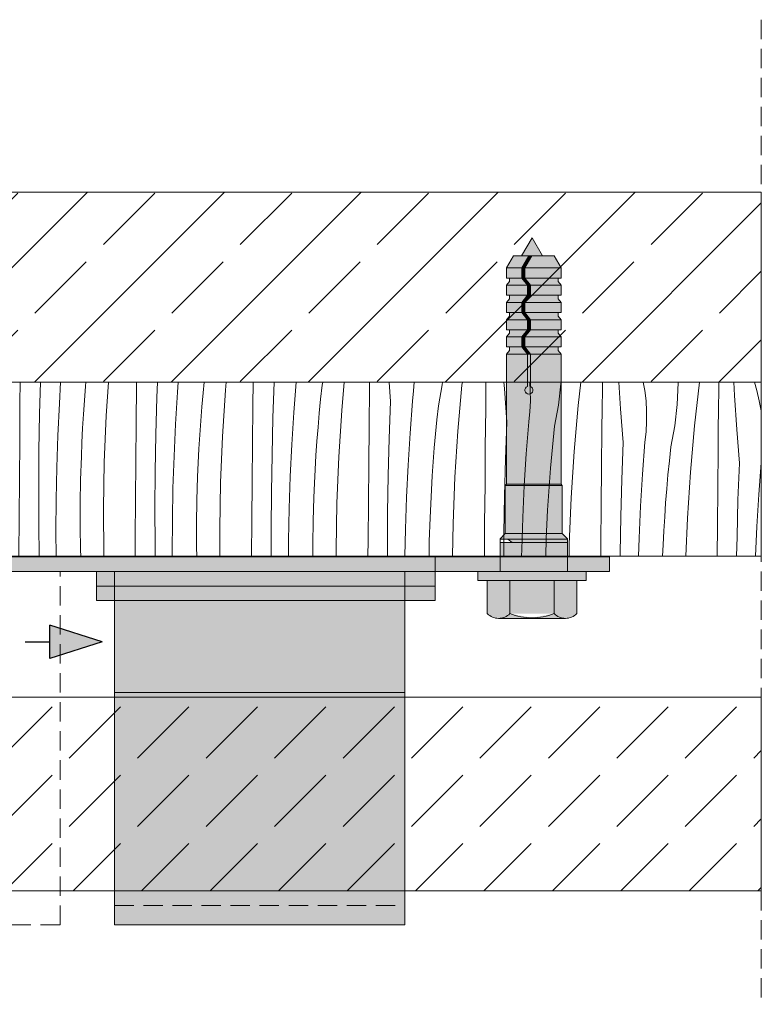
# Model space of a CAD drawing. Header units: millimetres. Extents: x -7814 to 55813, y 465 to 25965.
# Tile 78 of 112: x 48204 to 48970, y 14403 to 15420. Entities that reach past the tile are written whole.
import ezdxf

# ---------------------------------------------------------------- set-up
doc = ezdxf.new("R2010")
doc.units = ezdxf.units.MM
doc.linetypes.add('Hidden Line', pattern=[30, 20, -10])
for name, color, linetype, lineweight in [('2D - Ogolne2', 251, 'Continuous', 15), ('2D - Ogolne5', 161, 'Continuous', 25), ('2D Drafting - General102', 254, 'Continuous', 13), ('2D Drafting - General121', 255, 'Continuous', 0), ('2D Drafting - General141', 254, 'Continuous', 0), ('2D Drafting - General2', 251, 'Continuous', 15), ('2D Drafting - General5', 161, 'Continuous', 25), ('2D Drafting - General81', 251, 'Continuous', 20)]:
    doc.layers.add(name, color=color, linetype=linetype, lineweight=lineweight)

# ---------------------------------------------------------------- blocks, each defined once
blk = doc.blocks.new('*X2')
at = {"layer": '2D Drafting - General81', "linetype": 'Continuous'}
for p, q in [((-50715.2, 67247), (-50714.9, 67280.7)), ((-50695, 67277.3), (-50694.9, 67280.7)), ((-50694.8, 67239.2), (-50695, 67277.3)), ((-50676.9, 67265.2), (-50676.6, 67280.7)), ((-50652, 67261.5), (-50651.7, 67280.7)), ((-50628, 67256.1), (-50627.6, 67280.7)), ((-50594.8, 67265.2), (-50594.7, 67280.7)), ((-50574.9, 67256.1), (-50574.7, 67280.7)), ((-50556.9, 67244), (-50556.2, 67277.1)), ((-50556.2, 67277.1), (-50556.1, 67280.7)), ((-50531.5, 67264.5), (-50531.1, 67280.7)), ((-50507.9, 67234.9), (-50507.1, 67280.7)), ((-50474.8, 67244), (-50474.5, 67280.7)), ((-50454.8, 67235), (-50454.6, 67273.1)), ((-50454.6, 67273.1), (-50454.5, 67280.7)), ((-50436.1, 67255.9), (-50435.3, 67280.7)), ((-50410.7, 67267.4), (-50410.2, 67280.7)), ((-50387, 67261.5), (-50386.2, 67280.7)), ((-50354.4, 67262.2), (-50354.2, 67280.7)), ((-50334.5, 67252), (-50334, 67280.7)), ((-50314.9, 67267.8), (-50314.3, 67280.7)), ((-50290.1, 67260.7), (-50289.3, 67275.2)), ((-50289.3, 67275.2), (-50289, 67280.7)), ((-50267, 67240.4), (-50265.3, 67280.7)), ((-50234.3, 67241), (-50234, 67280.4)), ((-50234, 67280.4), (-50234, 67280.7)), ((-50213.8, 67268.9), (-50213.5, 67280.7)), ((-50194.9, 67246.6), (-50193.3, 67279.6)), ((-50193.3, 67279.6), (-50193.2, 67280.7)), ((-50168.4, 67268.5), (-50167.5, 67280.7)), ((-50144.9, 67267), (-50144, 67280.7)), ((-50113.9, 67259.2), (-50113.7, 67280.7)), ((-50093.7, 67247.8), (-50092.8, 67280.7)), ((-50073.2, 67258.4), (-50071.9, 67280.7)), ((-50047.3, 67261.8), (-50046.2, 67276.3)), ((-50046.2, 67276.3), (-50045.8, 67280.7)), ((-50024.9, 67245.8), (-50022.6, 67280.7)), ((-49993.8, 67238), (-49993.5, 67277.4)), ((-49993.5, 67277.4), (-49993.5, 67280.7)), ((-49972.6, 67264.7), (-49972, 67280.7)), ((-49951.2, 67270.2), (-49950.4, 67280.7)), ((-49924.8, 67269.6), (-49923.8, 67280.7)), ((-49904.8, 67224.6), (-49901.7, 67272.4)), ((-49901.7, 67272.4), (-49901, 67280.7)), ((-49873.4, 67256.2), (-49873.2, 67280.7)), ((-49852.6, 67243.6), (-49851.2, 67280.7)), ((-49831.1, 67249.1), (-49828.7, 67280.7)), ((-49803.4, 67262.9), (-49801.8, 67277.3)), ((-49801.8, 67277.3), (-49801.2, 67280.7)), ((-49781.6, 67251.2), (-49779, 67280.7)), ((-49753.4, 67235), (-49753, 67274.4)), ((-49753, 67274.4), (-49753, 67280.7)), ((-49731.1, 67260.5), (-49732.6, 67280.7)), ((-49708.6, 67260.8), (-49707.4, 67271.5)), ((-49707.4, 67271.5), (-49706.9, 67280.7)), ((-49681.8, 67256.1), (-49677.8, 67277.9)), ((-49677.8, 67277.9), (-49677.5, 67280.7)), ((-49661.6, 67230), (-49657.4, 67277.6)), ((-49657.4, 67277.6), (-49657, 67280.7)), ((-49632.9, 67253.2), (-49632.7, 67274.1)), ((-49632.7, 67274.1), (-49632.7, 67280.7)), ((-49613.6, 67274.2), (-49614, 67280.7)), ((-49611, 67239.3), (-49613.6, 67274.2)), ((-49586.8, 67271.8), (-49587.3, 67280.7)), ((-49586.7, 67261), (-49586.8, 67271.8)), ((-49557.7, 67256.8), (-49555.2, 67278.8)), ((-49555.2, 67278.8), (-49555.1, 67280.7)), ((-49537.3, 67256.5), (-49534.6, 67280.7)), ((-49512.7, 67252.9), (-49512.4, 67273.8)), ((-49512.4, 67273.8), (-49512.3, 67280.7)), ((-49493.5, 67253), (-49495.4, 67280.7)), ((-49468.6, 67272), (-49470.1, 67280.7)), ((-49467.3, 67261.3), (-49468.6, 67272)), ((-49435.1, 67257.6), (-49434, 67279.8)), ((-49434, 67279.8), (-49434.1, 67280.7)), ((-49417.2, 67235.3), (-49412.1, 67280.7)), ((-49392.4, 67252.6), (-49392.1, 67273.5)), ((-49392.1, 67273.5), (-49392, 67280.7)), ((-49375.8, 67266.7), (-49376.6, 67280.7)), ((-49352.8, 67271.8), (-49355.4, 67280.7)), ((-49350.4, 67261.3), (-49352.8, 67271.8)), ((-50677.1, 67232.2), (-50676.9, 67265.2)), ((-50652, 67237.3), (-50652, 67261.5)), ((-50595.1, 67225.8), (-50594.8, 67265.2)), ((-50531.9, 67240.3), (-50531.5, 67264.5)), ((-50411.5, 67243.3), (-50410.7, 67267.4)), ((-50387.9, 67213.7), (-50387, 67261.5)), ((-50354.7, 67222.8), (-50354.4, 67262.2)), ((-50316.1, 67234.7), (-50314.9, 67267.8)), ((-50214.4, 67230.8), (-50213.8, 67268.9)), ((-50169.3, 67254.1), (-50168.4, 67268.5)), ((-50146.9, 67219.2), (-50144.9, 67267)), ((-50048.3, 67247.4), (-50047.3, 67261.8)), ((-49973.7, 67226.6), (-49972.6, 67264.7)), ((-49953.2, 67237.2), (-49951.2, 67270.2)), ((-49926.1, 67255.1), (-49924.8, 67269.6)), ((-49804.8, 67248.4), (-49803.4, 67262.9)), ((-49466.7, 67250.6), (-49467.3, 67261.3)), ((-49373.5, 67231.8), (-49375.8, 67266.7)), ((-49348.5, 67250.8), (-49350.4, 67261.3)), ((-50627.7, 67208.3), (-50628, 67256.1)), ((-50574.7, 67218), (-50574.9, 67256.1)), ((-50436.8, 67222.9), (-50436.1, 67255.9)), ((-50334.7, 67213.8), (-50334.5, 67252)), ((-50290.7, 67246.2), (-50290.1, 67260.7)), ((-50170, 67239.6), (-50169.3, 67254.1)), ((-50114.2, 67219.8), (-50113.9, 67259.2)), ((-50074.8, 67225.4), (-50073.2, 67258.4)), ((-49927.2, 67240.7), (-49926.1, 67255.1)), ((-49873.8, 67216.8), (-49873.4, 67256.2)), ((-49784.7, 67203.5), (-49781.6, 67251.2)), ((-49732.5, 67222.4), (-49731.1, 67260.5)), ((-49711, 67227.9), (-49708.6, 67260.8)), ((-49683.3, 67241.7), (-49681.8, 67256.1)), ((-49633.3, 67213.8), (-49632.9, 67253.2)), ((-49587.3, 67250.3), (-49586.7, 67261)), ((-49561.7, 67235), (-49557.7, 67256.8)), ((-49541.5, 67208.8), (-49537.3, 67256.5)), ((-49512.9, 67232), (-49512.7, 67252.9)), ((-49490.9, 67218.2), (-49493.5, 67253)), ((-49437.7, 67235.6), (-49435.1, 67257.6)), ((-49392.6, 67231.7), (-49392.4, 67252.6)), ((-50715.5, 67207.7), (-50715.2, 67247)), ((-50557.1, 67211), (-50556.9, 67244)), ((-50475, 67204.7), (-50474.8, 67244)), ((-50411.8, 67219.1), (-50411.5, 67243.3)), ((-50291.4, 67222.1), (-50290.7, 67246.2)), ((-50234.6, 67201.7), (-50234.3, 67241)), ((-50196, 67213.6), (-50194.9, 67246.6)), ((-50094.4, 67209.6), (-50093.7, 67247.8)), ((-50049.2, 67232.9), (-50048.3, 67247.4)), ((-50026.8, 67198), (-50024.9, 67245.8)), ((-49853.6, 67205.4), (-49852.6, 67243.6)), ((-49833.1, 67216.1), (-49831.1, 67249.1)), ((-49806, 67234), (-49804.8, 67248.4)), ((-49684.7, 67227.3), (-49683.3, 67241.7)), ((-49588.5, 67239.7), (-49587.3, 67250.3)), ((-49466.7, 67239.9), (-49466.7, 67250.6)), ((-49348.2, 67248.2), (-49348.5, 67250.8)), ((-50694.2, 67201), (-50694.8, 67239.2)), ((-50676.9, 67199.1), (-50677.1, 67232.2)), ((-50651.6, 67213.2), (-50652, 67237.3)), ((-50531.9, 67216.2), (-50531.9, 67240.3)), ((-50507.6, 67187.1), (-50507.9, 67234.9)), ((-50454.6, 67196.8), (-50454.8, 67235)), ((-50316.7, 67201.7), (-50316.1, 67234.7)), ((-50267.8, 67192.6), (-50267, 67240.4)), ((-50214.7, 67192.6), (-50214.4, 67230.8)), ((-50170.6, 67225.1), (-50170, 67239.6)), ((-50049.9, 67218.4), (-50049.2, 67232.9)), ((-49994.2, 67198.7), (-49993.8, 67238)), ((-49954.7, 67204.2), (-49953.2, 67237.2)), ((-49928.2, 67226.2), (-49927.2, 67240.7)), ((-49807.2, 67219.5), (-49806, 67234)), ((-49753.7, 67195.7), (-49753.4, 67235)), ((-49612.4, 67201.2), (-49611, 67239.3)), ((-49591, 67206.7), (-49588.5, 67239.7)), ((-49563.2, 67220.5), (-49561.7, 67235)), ((-49513.2, 67192.7), (-49512.9, 67232)), ((-49467.2, 67229.2), (-49466.7, 67239.9)), ((-49441.6, 67213.8), (-49437.7, 67235.6)), ((-49421.4, 67187.7), (-49417.2, 67235.3)), ((-49392.8, 67210.8), (-49392.6, 67231.7)), ((-49370.9, 67197), (-49373.5, 67231.8)), ((-50595.4, 67186.5), (-50595.1, 67225.8)), ((-50437, 67189.8), (-50436.8, 67222.9)), ((-50355, 67183.5), (-50354.7, 67222.8)), ((-50291.8, 67198), (-50291.4, 67222.1)), ((-50171.3, 67200.9), (-50170.6, 67225.1)), ((-50075.9, 67192.4), (-50074.8, 67225.4)), ((-49974.3, 67188.4), (-49973.7, 67226.6)), ((-49929.1, 67211.7), (-49928.2, 67226.2)), ((-49906.8, 67176.9), (-49904.8, 67224.6)), ((-49733.5, 67184.2), (-49732.5, 67222.4)), ((-49713, 67194.9), (-49711, 67227.9)), ((-49686, 67212.8), (-49684.7, 67227.3)), ((-49664.7, 67182.3), (-49661.6, 67230)), ((-49564.6, 67206.1), (-49563.2, 67220.5)), ((-49468.4, 67218.5), (-49467.2, 67229.2)), ((-50650.9, 67189), (-50651.6, 67213.2)), ((-50574.1, 67179.8), (-50574.7, 67218)), ((-50556.8, 67177.9), (-50557.1, 67211)), ((-50531.6, 67192), (-50531.9, 67216.2)), ((-50411.8, 67195), (-50411.8, 67219.1)), ((-50387.6, 67165.9), (-50387.9, 67213.7)), ((-50334.6, 67175.6), (-50334.7, 67213.8)), ((-50196.7, 67180.5), (-50196, 67213.6)), ((-50147.7, 67171.4), (-50146.9, 67219.2)), ((-50114.5, 67180.5), (-50114.2, 67219.8)), ((-50050.5, 67203.9), (-50049.9, 67218.4)), ((-49929.9, 67197.2), (-49929.1, 67211.7)), ((-49874.1, 67177.5), (-49873.8, 67216.8)), ((-49834.7, 67183.1), (-49833.1, 67216.1)), ((-49808.2, 67205), (-49807.2, 67219.5)), ((-49687.1, 67198.3), (-49686, 67212.8)), ((-49633.6, 67174.5), (-49633.3, 67213.8)), ((-49492.4, 67180), (-49490.9, 67218.2)), ((-49470.9, 67185.5), (-49468.4, 67218.5)), ((-49443.2, 67199.4), (-49441.6, 67213.8)), ((-49393.2, 67171.5), (-49392.8, 67210.8)), ((-50715.7, 67168.3), (-50715.5, 67207.7)), ((-50693.2, 67162.9), (-50694.2, 67201)), ((-50626.3, 67160.5), (-50627.7, 67208.3)), ((-50475.3, 67165.3), (-50475, 67204.7)), ((-50316.9, 67168.6), (-50316.7, 67201.7)), ((-50234.9, 67162.3), (-50234.6, 67201.7)), ((-50171.7, 67176.8), (-50171.3, 67200.9)), ((-50094.6, 67171.5), (-50094.4, 67209.6)), ((-50051.3, 67179.8), (-50050.5, 67203.9)), ((-49955.9, 67171.2), (-49954.7, 67204.2)), ((-49854.2, 67167.3), (-49853.6, 67205.4)), ((-49809.1, 67190.5), (-49808.2, 67205)), ((-49786.7, 67155.7), (-49784.7, 67203.5)), ((-49613.5, 67163.1), (-49612.4, 67201.2)), ((-49593, 67173.7), (-49591, 67206.7)), ((-49565.9, 67191.6), (-49564.6, 67206.1)), ((-49544.6, 67161.1), (-49541.5, 67208.8)), ((-50676.2, 67166.1), (-50676.9, 67199.1)), ((-50530.8, 67167.9), (-50531.6, 67192)), ((-50454.1, 67158.7), (-50454.6, 67196.8)), ((-50411.5, 67170.8), (-50411.8, 67195)), ((-50291.8, 67173.8), (-50291.8, 67198)), ((-50267.5, 67144.7), (-50267.8, 67192.6)), ((-50214.5, 67154.5), (-50214.7, 67192.6)), ((-50076.6, 67159.3), (-50075.9, 67192.4)), ((-50027.7, 67150.2), (-50026.8, 67198)), ((-49994.5, 67159.3), (-49994.2, 67198.7)), ((-49930.5, 67182.7), (-49929.9, 67197.2)), ((-49809.8, 67176.1), (-49809.1, 67190.5)), ((-49754, 67156.3), (-49753.7, 67195.7)), ((-49714.6, 67161.9), (-49713, 67194.9)), ((-49688.1, 67183.9), (-49687.1, 67198.3)), ((-49567, 67177.2), (-49565.9, 67191.6)), ((-49513.6, 67153.3), (-49513.2, 67192.7)), ((-49444.6, 67184.9), (-49443.2, 67199.4)), ((-49372.3, 67158.9), (-49370.9, 67197)), ((-49350.8, 67164.4), (-49348.4, 67197.3)), ((-49348.4, 67197.3), (-49348.2, 67198.6)), ((-50649.8, 67164.9), (-50650.9, 67189)), ((-50595.7, 67147.2), (-50595.4, 67186.5)), ((-50573.2, 67141.7), (-50574.1, 67179.8)), ((-50506.2, 67139.3), (-50507.6, 67187.1)), ((-50436.8, 67156.8), (-50437, 67189.8)), ((-50355.3, 67144.2), (-50355, 67183.5)), ((-50196.9, 67147.5), (-50196.7, 67180.5)), ((-50114.8, 67141.2), (-50114.5, 67180.5)), ((-50051.6, 67155.6), (-50051.3, 67179.8)), ((-49974.5, 67150.3), (-49974.3, 67188.4)), ((-49931.2, 67158.6), (-49930.5, 67182.7)), ((-49835.8, 67150), (-49834.7, 67183.1)), ((-49734.2, 67146.1), (-49733.5, 67184.2)), ((-49689, 67169.4), (-49688.1, 67183.9)), ((-49666.6, 67134.5), (-49664.7, 67182.3)), ((-49493.4, 67141.9), (-49492.4, 67180)), ((-49472.9, 67152.6), (-49470.9, 67185.5)), ((-49445.8, 67170.5), (-49444.6, 67184.9)), ((-49424.5, 67140), (-49421.4, 67187.7)), ((-50556.2, 67144.9), (-50556.8, 67177.9)), ((-50410.8, 67146.7), (-50411.5, 67170.8)), ((-50334, 67137.5), (-50334.6, 67175.6)), ((-50291.4, 67149.7), (-50291.8, 67173.8)), ((-50171.7, 67152.6), (-50171.7, 67176.8)), ((-50147.4, 67123.6), (-50147.7, 67171.4)), ((-50094.4, 67133.3), (-50094.6, 67171.5)), ((-49956.5, 67138.2), (-49955.9, 67171.2)), ((-49907.6, 67129), (-49906.8, 67176.9)), ((-49874.4, 67138.2), (-49874.1, 67177.5)), ((-49810.4, 67161.6), (-49809.8, 67176.1)), ((-49634, 67135.2), (-49633.6, 67174.5)), ((-49594.5, 67140.7), (-49593, 67173.7)), ((-49568, 67162.7), (-49567, 67177.2)), ((-49447, 67156), (-49445.8, 67170.5)), ((-49393.5, 67132.2), (-49393.2, 67171.5)), ((-50716, 67129), (-50715.7, 67168.3)), ((-50691.8, 67124.7), (-50693.2, 67162.9)), ((-50676.1, 67160.5), (-50676.2, 67166.1)), ((-50675.9, 67155), (-50676.1, 67160.5)), ((-50648.4, 67140.8), (-50649.8, 67164.9)), ((-50623.7, 67112.7), (-50626.3, 67160.5)), ((-50529.7, 67143.8), (-50530.8, 67167.9)), ((-50475.6, 67126), (-50475.3, 67165.3)), ((-50386.1, 67118.1), (-50387.6, 67165.9)), ((-50316.7, 67135.6), (-50316.9, 67168.6)), ((-50235.2, 67123), (-50234.9, 67162.3)), ((-49854.5, 67129.1), (-49854.2, 67167.3)), ((-49811.1, 67137.4), (-49810.4, 67161.6)), ((-49715.7, 67128.9), (-49714.6, 67161.9)), ((-49689.7, 67154.9), (-49689, 67169.4)), ((-49614.1, 67124.9), (-49613.5, 67163.1)), ((-49568.9, 67148.2), (-49568, 67162.7)), ((-49546.6, 67113.3), (-49544.6, 67161.1)), ((-49352.8, 67131.4), (-49350.8, 67164.4)), ((-50675.7, 67149.4), (-50675.9, 67155)), ((-50675.5, 67143.9), (-50675.7, 67149.4)), ((-50453.1, 67120.5), (-50454.1, 67158.7)), ((-50436.1, 67123.7), (-50436.8, 67156.8)), ((-50290.7, 67125.5), (-50291.4, 67149.7)), ((-50213.9, 67116.3), (-50214.5, 67154.5)), ((-50171.4, 67128.5), (-50171.7, 67152.6)), ((-50076.8, 67126.3), (-50076.6, 67159.3)), ((-50051.6, 67131.5), (-50051.6, 67155.6)), ((-50027.4, 67102.4), (-50027.7, 67150.2)), ((-49994.8, 67120), (-49994.5, 67159.3)), ((-49974.4, 67112.1), (-49974.5, 67150.3)), ((-49931.6, 67134.4), (-49931.2, 67158.6)), ((-49836.4, 67117), (-49835.8, 67150)), ((-49787.5, 67107.9), (-49786.7, 67155.7)), ((-49754.3, 67117), (-49754, 67156.3)), ((-49690.3, 67140.4), (-49689.7, 67154.9)), ((-49513.9, 67114), (-49513.6, 67153.3)), ((-49474.5, 67119.6), (-49472.9, 67152.6)), ((-49448, 67141.5), (-49447, 67156)), ((-49373.3, 67120.7), (-49372.3, 67158.9)), ((-50675.3, 67138.3), (-50675.5, 67143.9)), ((-50646.6, 67116.7), (-50648.4, 67140.8)), ((-50595.9, 67107.8), (-50595.7, 67147.2)), ((-50571.8, 67103.6), (-50573.2, 67141.7)), ((-50556, 67139.3), (-50556.2, 67144.9)), ((-50555.8, 67133.8), (-50556, 67139.3)), ((-50528.3, 67119.6), (-50529.7, 67143.8)), ((-50504.1, 67100.7), (-50506.2, 67139.3)), ((-50409.7, 67122.6), (-50410.8, 67146.7)), ((-50355.5, 67104.8), (-50355.3, 67144.2)), ((-50266.2, 67100.7), (-50267.5, 67144.7)), ((-50196.6, 67114.4), (-50196.9, 67147.5)), ((-50115.1, 67101.8), (-50114.8, 67141.2)), ((-49734.4, 67107.9), (-49734.2, 67146.1)), ((-49691.1, 67116.3), (-49690.3, 67140.4)), ((-49595.6, 67107.7), (-49594.5, 67140.7)), ((-49569.7, 67133.7), (-49568.9, 67148.2)), ((-49494, 67103.8), (-49493.4, 67141.9)), ((-49448.9, 67127), (-49448, 67141.5)), ((-49426.1, 67100.7), (-49424.5, 67140)), ((-50716, 67129), (-50713.3, 67117)), ((-50675.1, 67132.8), (-50675.3, 67138.3)), ((-50674.8, 67127.2), (-50675.1, 67132.8)), ((-50555.6, 67128.2), (-50555.8, 67133.8)), ((-50333.1, 67100.7), (-50334, 67137.5)), ((-50316, 67102.6), (-50316.7, 67135.6)), ((-50094, 67100.7), (-50094.4, 67133.3)), ((-50051.3, 67107.3), (-50051.6, 67131.5)), ((-49956.7, 67105.1), (-49956.5, 67138.2)), ((-49931.6, 67110.3), (-49931.6, 67134.4)), ((-49907.4, 67100.7), (-49907.6, 67129)), ((-49874.7, 67100.7), (-49874.4, 67138.2)), ((-49854.3, 67100.7), (-49854.5, 67129.1)), ((-49811.5, 67113.3), (-49811.1, 67137.4)), ((-49667.2, 67100.7), (-49666.6, 67134.5)), ((-49634.2, 67100.7), (-49634, 67135.2)), ((-49570.3, 67119.2), (-49569.7, 67133.7)), ((-49393.8, 67100.7), (-49393.5, 67132.2)), ((-49354.3, 67100.7), (-49352.8, 67131.4)), ((-50691.7, 67120), (-50691.8, 67124.7)), ((-50691.4, 67115.4), (-50691.7, 67120)), ((-50674.6, 67121.7), (-50674.8, 67127.2)), ((-50674.3, 67100.7), (-50674.6, 67121.7)), ((-50555.4, 67122.7), (-50555.6, 67128.2)), ((-50555.2, 67117.2), (-50555.4, 67122.7)), ((-50526.9, 67100.7), (-50528.3, 67119.6)), ((-50475.8, 67100.7), (-50475.6, 67126)), ((-50452.4, 67100.7), (-50453.1, 67120.5)), ((-50435.9, 67118.2), (-50436.1, 67123.7)), ((-50408.4, 67100.7), (-50409.7, 67122.6)), ((-50289.6, 67101.4), (-50290.7, 67125.5)), ((-50235.3, 67100.7), (-50235.2, 67123)), ((-50170.6, 67104.4), (-50171.4, 67128.5)), ((-50146.7, 67100.7), (-50147.4, 67123.6)), ((-50076.6, 67100.7), (-50076.8, 67126.3)), ((-49994.9, 67100.7), (-49994.8, 67120)), ((-49716.3, 67100.7), (-49715.7, 67128.9)), ((-49614.3, 67100.7), (-49614.1, 67124.9)), ((-49570.8, 67100.7), (-49570.3, 67119.2)), ((-49475.1, 67100.7), (-49474.5, 67119.6)), ((-49449.6, 67112.5), (-49448.9, 67127)), ((-49373.7, 67100.7), (-49373.3, 67120.7)), ((-50713.3, 67117), (-50710.8, 67105)), ((-50691.2, 67110.7), (-50691.4, 67115.4)), ((-50691, 67106), (-50691.2, 67110.7)), ((-50646.3, 67103.4), (-50646.6, 67116.7)), ((-50623.7, 67112.7), (-50619.8, 67100.7)), ((-50555, 67111.6), (-50555.2, 67117.2)), ((-50554.8, 67106.1), (-50555, 67111.6)), ((-50435.8, 67112.6), (-50435.9, 67118.2)), ((-50435.6, 67107.1), (-50435.8, 67112.6)), ((-50385.2, 67100.7), (-50386.1, 67118.1)), ((-50213.5, 67100.7), (-50213.9, 67116.3)), ((-50196.3, 67100.7), (-50196.6, 67114.4)), ((-49974.2, 67100.7), (-49974.4, 67112.1)), ((-49931.4, 67100.7), (-49931.6, 67110.3)), ((-49836.6, 67100.7), (-49836.4, 67117)), ((-49811.5, 67100.7), (-49811.5, 67113.3)), ((-49754.5, 67100.7), (-49754.3, 67117)), ((-49691.3, 67100.7), (-49691.1, 67116.3)), ((-49546.8, 67100.7), (-49546.6, 67113.3)), ((-49514, 67100.7), (-49513.9, 67114)), ((-49450.1, 67100.7), (-49449.6, 67112.5)), ((-50710.8, 67105), (-50709.9, 67100.7)), ((-50690.8, 67101.4), (-50691, 67106)), ((-50690.8, 67100.7), (-50690.8, 67101.4)), ((-50646.2, 67100.7), (-50646.3, 67103.4)), ((-50595.9, 67107.8), (-50594.3, 67100.7)), ((-50571.7, 67100.7), (-50571.8, 67103.6)), ((-50554.5, 67100.7), (-50554.8, 67106.1)), ((-50435.4, 67101.5), (-50435.6, 67107.1)), ((-50435.3, 67100.7), (-50435.4, 67101.5)), ((-50355.6, 67100.7), (-50355.5, 67104.8)), ((-50316, 67100.7), (-50316, 67102.6)), ((-50289.6, 67100.7), (-50289.6, 67101.4)), ((-50170.5, 67100.7), (-50170.6, 67104.4)), ((-50115.1, 67100.7), (-50115.1, 67101.8)), ((-50051.1, 67100.7), (-50051.3, 67107.3)), ((-50027.3, 67100.7), (-50027.4, 67102.4)), ((-49956.7, 67100.7), (-49956.7, 67105.1)), ((-49787.5, 67100.7), (-49787.5, 67107.9)), ((-49734.4, 67100.7), (-49734.4, 67107.9)), ((-49595.8, 67100.7), (-49595.6, 67107.7)), ((-49494.1, 67100.7), (-49494, 67103.8))]:
    blk.add_line(p, q, dxfattribs=at)
blk = doc.blocks.new('Wype_nienie_15')
at = {"layer": '2D Drafting - General2', "linetype": 'Continuous'}
for p, q in [((-49348.2, 67280.7), (-50730.3, 67280.7)), ((-50730.3, 67280.7), (-50730.3, 67100.7)), ((-49348.2, 67100.7), (-49348.2, 67280.7)), ((-50730.3, 67100.7), (-49348.2, 67100.7))]:
    blk.add_line(p, q, dxfattribs=at)
at = {"layer": '2D Drafting - General81', "linetype": 'Continuous'}
blk.add_blockref('*X2', (0, 0), dxfattribs=at)

msp = doc.modelspace()

# ---------------------------------------------------------------- hatches: boundary and pattern name
at = {"layer": '2D Drafting - General102', "linetype": 'Continuous'}
for points in [[(48813.53, 14865.27), (47753.53, 14865.27), (47753.53, 14850.27), (48033.53, 14850.27), (48090.07, 14850.27), (48813.53, 14850.27)], [(48633.53, 14850.27), (48283.53, 14850.27), (48283.53, 14835.27), (48633.53, 14835.27)], [(48283.53, 14835.27), (48283.53, 14820.27), (48633.53, 14820.27), (48633.53, 14835.27)]]:
    msp.add_hatch(color=256, dxfattribs=at).paths.add_polyline_path(points)
at = {"layer": '2D Drafting - General121', "linetype": 'Continuous'}
for points in [[(48733.63, 15194.87), (48744.44, 15176.15), (48722.82, 15176.15)], [(48730.26, 15176.15), (48723.11, 15163.77), (48707.2, 15163.77), (48714.35, 15176.15)], [(48733.21, 15176.15), (48726.07, 15163.77), (48723.11, 15163.77), (48730.26, 15176.15)], [(48756.4, 15176.15), (48763.55, 15163.77), (48726.07, 15163.77), (48733.21, 15176.15)], [(48723.11, 15153.41), (48707.2, 15153.41), (48707.2, 15163.77), (48723.11, 15163.77)], [(48723.11, 15153.41), (48723.11, 15163.77), (48726.07, 15163.77), (48726.07, 15153.41)], [(48763.55, 15153.41), (48726.07, 15153.41), (48726.07, 15163.77), (48763.55, 15163.77)], [(48710.16, 15153.41), (48723.11, 15153.41), (48728.85, 15145.97), (48707.2, 15145.97), (48710.16, 15149.71)], [(48728.85, 15145.97), (48723.11, 15153.41), (48726.07, 15153.41), (48731.81, 15145.97)], [(48760.59, 15153.41), (48760.59, 15149.71), (48763.55, 15145.97), (48731.81, 15145.97), (48726.07, 15153.41)], [(48707.2, 15145.97), (48728.85, 15145.97), (48728.85, 15135.61), (48707.2, 15135.61)], [(48728.85, 15135.61), (48728.85, 15145.97), (48731.81, 15145.97), (48731.81, 15135.61)], [(48763.55, 15145.97), (48763.55, 15135.61), (48731.81, 15135.61), (48731.81, 15145.97)], [(48710.16, 15135.61), (48728.85, 15135.61), (48723.11, 15128.17), (48707.2, 15128.17), (48710.16, 15131.92)], [(48731.81, 15135.61), (48726.07, 15128.17), (48723.11, 15128.17), (48728.85, 15135.61)], [(48760.59, 15135.61), (48760.59, 15131.92), (48763.55, 15128.17), (48726.07, 15128.17), (48731.81, 15135.61)], [(48707.2, 15128.17), (48723.11, 15128.17), (48723.11, 15117.82), (48707.2, 15117.82)], [(48726.07, 15128.17), (48726.07, 15117.82), (48723.11, 15117.82), (48723.11, 15128.17)], [(48763.55, 15128.17), (48763.55, 15117.82), (48726.07, 15117.82), (48726.07, 15128.17)], [(48728.85, 15110.38), (48707.2, 15110.38), (48710.16, 15114.12), (48710.16, 15117.82), (48723.11, 15117.82)], [(48726.07, 15117.82), (48731.81, 15110.38), (48728.85, 15110.38), (48723.11, 15117.82)], [(48760.59, 15117.82), (48760.59, 15114.12), (48763.55, 15110.38), (48731.81, 15110.38), (48726.07, 15117.82)], [(48707.2, 15110.38), (48728.85, 15110.38), (48728.85, 15100.02), (48707.2, 15100.02)], [(48728.85, 15100.02), (48728.85, 15110.38), (48731.81, 15110.38), (48731.81, 15100.02)], [(48763.55, 15100.02), (48731.81, 15100.02), (48731.81, 15110.38), (48763.55, 15110.38)], [(48710.16, 15100.02), (48728.85, 15100.02), (48723.11, 15092.58), (48707.2, 15092.58), (48710.16, 15096.32)], [(48707.2, 15092.58), (48723.11, 15092.58), (48723.11, 15082.22), (48707.2, 15082.22)], [(48731.81, 15100.02), (48726.07, 15092.58), (48723.11, 15092.58), (48728.85, 15100.02)], [(48723.11, 15082.22), (48723.11, 15092.58), (48726.07, 15092.58), (48726.07, 15082.22)], [(48760.59, 15100.02), (48760.59, 15096.32), (48763.55, 15092.58), (48726.07, 15092.58), (48731.81, 15100.02)], [(48763.55, 15082.22), (48726.07, 15082.22), (48726.07, 15092.58), (48763.55, 15092.58)], [(48710.16, 15082.22), (48723.11, 15082.22), (48728.85, 15074.78), (48707.2, 15074.78), (48710.16, 15078.53)], [(48728.85, 15074.78), (48723.11, 15082.22), (48726.07, 15082.22), (48731.81, 15074.78)], [(48760.59, 15082.22), (48760.59, 15078.53), (48763.55, 15074.78), (48731.81, 15074.78), (48726.07, 15082.22)], [(48764.8, 14939.12), (48705.95, 14939.12), (48707.2, 14940.36), (48763.55, 14940.36)], [(48764.8, 14889.38), (48705.95, 14889.38), (48705.95, 14939.12), (48764.8, 14939.12)], [(48770.11, 14883.79), (48700.54, 14883.79), (48700.54, 14883.96), (48705.95, 14889.38), (48764.7, 14889.38), (48770.11, 14883.96)], [(48770.21, 14880.27), (48770.21, 14850.27), (48733.53, 14850.27), (48700.54, 14850.27), (48700.54, 14880.27), (48737.41, 14880.27)], [(48770.21, 14850.27), (48733.53, 14850.27), (48700.54, 14850.27), (48700.54, 14880.27), (48736.46, 14880.27), (48770.21, 14880.27)], [(48770.11, 14880.27), (48737.41, 14880.27), (48713.06, 14880.27), (48708.68, 14883.79), (48770.11, 14883.79)], [(48733.53, 14850.27), (48789.45, 14850.27), (48789.45, 14840.95), (48733.53, 14840.95), (48677.61, 14840.95), (48677.61, 14850.27)]]:
    msp.add_hatch(color=256, dxfattribs=at).paths.add_polyline_path(points)
h = msp.add_hatch(color=256, dxfattribs=at)
edge = h.paths.add_edge_path()
edge.add_line((48763.55, 14940.36), (48707.2, 14940.36))
edge.add_line((48707.2, 14940.36), (48707.2, 15074.78))
edge.add_line((48707.2, 15074.78), (48728.85, 15074.78))
edge.add_line((48728.85, 15074.78), (48728.85, 15041.47))
edge.add_arc((48730.33, 15037.56), 4.18, 110.70161, 429.29839)
edge.add_line((48731.81, 15041.47), (48731.81, 15074.78))
edge.add_line((48731.81, 15074.78), (48763.55, 15074.78))
edge.add_line((48763.55, 15074.78), (48763.55, 14940.36))
h = msp.add_hatch(color=256, dxfattribs=at)
edge = h.paths.add_edge_path()
edge.add_line((48731.81, 15074.78), (48731.81, 15041.47))
edge.add_arc((48730.33, 15037.56), 4.18, -249.29839, 69.29839, ccw=False)
edge.add_line((48728.85, 15041.47), (48728.85, 15074.78))
edge.add_line((48728.85, 15074.78), (48731.81, 15074.78))
h = msp.add_hatch(color=256, dxfattribs=at)
edge = h.paths.add_edge_path()
edge.add_line((48710.62, 14840.95), (48710.62, 14806.78))
edge.add_arc((48698.97, 14818.22), 16.33, 224.47805, 315.52195, ccw=False)
edge.add_line((48687.32, 14806.78), (48687.32, 14840.95))
edge.add_line((48687.32, 14840.95), (48710.62, 14840.95))
h = msp.add_hatch(color=256, dxfattribs=at)
edge = h.paths.add_edge_path()
edge.add_line((48756.44, 14840.95), (48756.44, 14806.78))
edge.add_arc((48733.53, 14866.09), 63.58, 270, 291.12202, ccw=False)
edge.add_arc((48733.53, 14866.09), 63.58, 248.87798, 270, ccw=False)
edge.add_line((48710.62, 14806.78), (48710.62, 14840.95))
edge.add_line((48710.62, 14840.95), (48733.53, 14840.95))
edge.add_line((48733.53, 14840.95), (48756.44, 14840.95))
h = msp.add_hatch(color=256, dxfattribs=at)
edge = h.paths.add_edge_path()
edge.add_line((48779.74, 14840.95), (48779.74, 14806.78))
edge.add_arc((48768.09, 14818.22), 16.33, 224.47805, 315.52195, ccw=False)
edge.add_line((48756.44, 14806.78), (48756.44, 14840.95))
edge.add_line((48756.44, 14840.95), (48779.74, 14840.95))
h = msp.add_hatch(color=256, dxfattribs=at)
edge = h.paths.add_edge_path()
edge.add_arc((48733.53, 14866.09), 63.58, 270, 291.12202)
edge.add_arc((48768.09, 14818.22), 16.33, 224.47805, 270)
edge.add_line((48768.09, 14801.89), (48698.97, 14801.89))
edge.add_arc((48698.97, 14818.22), 16.33, 270, 315.52195)
edge.add_arc((48733.53, 14866.09), 63.58, 248.87798, 270)
at = {"layer": '2D Drafting - General141', "linetype": 'Continuous'}
msp.add_hatch(color=256, dxfattribs=at).paths.add_polyline_path([(48302.17, 14485.27), (48302.17, 14850.27), (48602.17, 14850.27), (48602.17, 14485.27)])
at = {"layer": '2D Drafting - General5', "linetype": 'Continuous'}
msp.add_hatch(color=256, dxfattribs=at).paths.add_polyline_path([(48235.52, 14794.87), (48235.52, 14760.32), (48289.62, 14777.6)], flags=0)
at = {"layer": '2D Drafting - General81', "linetype": 'Continuous'}
h = msp.add_hatch(dxfattribs=at)
h.set_pattern_fill('SOLID___DASHED', color=256, style=0, pattern_type=2)
h.set_pattern_definition([(45, (98318.56, -52234.74), (-70.71068, 70.71068), []), (45, (98283.2, -52199.39), (-70.71068, 70.71068), [75, -25])])
h.paths.add_polyline_path([(47588.27, 15242.17), (48970.35, 15242.17), (48970.35, 15045.94), (47588.27, 15045.94)])
h = msp.add_hatch(dxfattribs=at)
h.set_pattern_fill('BETON', color=256, style=0, pattern_type=2)
h.set_pattern_definition([(45, (98318.56, -52234.74), (-70.71068, 70.71068), [75, -25]), (45, (98318.56, -52164.03), (-70.71068, 70.71068), [75, -25])])
h.paths.add_polyline_path([(48970.35, 14520.35), (48970.35, 14720.35), (47588.27, 14720.35), (47588.27, 14520.35)])

# ---------------------------------------------------------------- linework, layer by layer
at = {"layer": '2D - Ogolne2', "linetype": 'Continuous'}
for p, q in [((48722.82, 15176.15), (48733.63, 15194.87)), ((48744.44, 15176.15), (48733.63, 15194.87)), ((48714.35, 15176.15), (48707.2, 15163.77)), ((48714.35, 15176.15), (48756.4, 15176.15)), ((48730.26, 15176.15), (48723.11, 15163.77)), ((48733.21, 15176.15), (48726.07, 15163.77)), ((48756.4, 15176.15), (48763.55, 15163.77)), ((48707.2, 15163.77), (48763.55, 15163.77)), ((48707.2, 15163.77), (48707.2, 15153.41)), ((48723.11, 15163.77), (48723.11, 15153.41)), ((48726.07, 15163.77), (48726.07, 15153.41)), ((48763.55, 15163.77), (48763.55, 15153.41)), ((48707.2, 15153.41), (48763.55, 15153.41)), ((48710.16, 15153.41), (48710.16, 15149.71)), ((48723.11, 15153.41), (48728.85, 15145.97)), ((48726.07, 15153.41), (48731.81, 15145.97)), ((48760.59, 15153.41), (48760.59, 15149.71)), ((48710.16, 15149.71), (48707.2, 15145.97)), ((48707.2, 15145.97), (48763.55, 15145.97)), ((48707.2, 15145.97), (48707.2, 15135.61)), ((48728.85, 15145.97), (48728.85, 15135.61)), ((48731.81, 15145.97), (48731.81, 15135.61)), ((48760.59, 15149.71), (48763.55, 15145.97)), ((48763.55, 15145.97), (48763.55, 15135.61)), ((48707.2, 15135.61), (48763.55, 15135.61)), ((48707.2, 15135.61), (48710.16, 15135.61)), ((48710.16, 15135.61), (48710.16, 15131.92)), ((48728.85, 15135.61), (48723.11, 15128.17)), ((48731.81, 15135.61), (48726.07, 15128.17)), ((48763.55, 15135.61), (48760.59, 15135.61)), ((48760.59, 15135.61), (48760.59, 15131.92)), ((48710.16, 15131.92), (48707.2, 15128.17)), ((48707.2, 15128.17), (48763.55, 15128.17)), ((48707.2, 15128.17), (48707.2, 15117.82)), ((48723.11, 15128.17), (48723.11, 15117.82)), ((48726.07, 15128.17), (48726.07, 15117.82)), ((48760.59, 15131.92), (48763.55, 15128.17)), ((48763.55, 15128.17), (48763.55, 15117.82)), ((48707.2, 15117.82), (48763.55, 15117.82)), ((48707.2, 15117.82), (48710.16, 15117.82)), ((48710.16, 15114.12), (48707.2, 15110.38)), ((48710.16, 15117.82), (48710.16, 15114.12)), ((48723.11, 15117.82), (48728.85, 15110.38)), ((48726.07, 15117.82), (48731.81, 15110.38)), ((48763.55, 15117.82), (48760.59, 15117.82)), ((48760.59, 15117.82), (48760.59, 15114.12)), ((48760.59, 15114.12), (48763.55, 15110.38)), ((48707.2, 15110.38), (48763.55, 15110.38)), ((48707.2, 15110.38), (48707.2, 15100.02)), ((48728.85, 15110.38), (48728.85, 15100.02)), ((48731.81, 15110.38), (48731.81, 15100.02)), ((48763.55, 15110.38), (48763.55, 15100.02)), ((48707.2, 15100.02), (48763.55, 15100.02)), ((48707.2, 15100.02), (48710.16, 15100.02)), ((48710.16, 15096.32), (48707.2, 15092.58)), ((48707.2, 15092.58), (48763.55, 15092.58)), ((48707.2, 15092.58), (48707.2, 15082.22)), ((48710.16, 15100.02), (48710.16, 15096.32)), ((48728.85, 15100.02), (48723.11, 15092.58)), ((48723.11, 15092.58), (48723.11, 15082.22)), ((48731.81, 15100.02), (48726.07, 15092.58)), ((48726.07, 15092.58), (48726.07, 15082.22)), ((48763.55, 15100.02), (48760.59, 15100.02)), ((48760.59, 15100.02), (48760.59, 15096.32)), ((48760.59, 15096.32), (48763.55, 15092.58)), ((48763.55, 15092.58), (48763.55, 15082.22)), ((48707.2, 15082.22), (48763.55, 15082.22)), ((48707.2, 15082.22), (48710.16, 15082.22)), ((48710.16, 15082.22), (48710.16, 15078.53)), ((48723.11, 15082.22), (48728.85, 15074.78)), ((48726.07, 15082.22), (48731.81, 15074.78)), ((48763.55, 15082.22), (48760.59, 15082.22)), ((48760.59, 15082.22), (48760.59, 15078.53)), ((48710.16, 15078.53), (48707.2, 15074.78)), ((48707.2, 15074.78), (48763.55, 15074.78)), ((48707.2, 15074.78), (48707.2, 14940.36)), ((48728.85, 15074.78), (48728.85, 15041.47)), ((48731.81, 15074.78), (48731.81, 15041.47)), ((48760.59, 15078.53), (48763.55, 15074.78)), ((48763.55, 15074.78), (48763.55, 14940.36)), ((48707.2, 14940.36), (48705.95, 14939.12)), ((48705.95, 14939.12), (48705.95, 14889.38)), ((48705.95, 14939.12), (48764.8, 14939.12)), ((48763.55, 14940.36), (48707.2, 14940.36)), ((48763.55, 14940.36), (48764.8, 14939.12)), ((48764.8, 14939.12), (48764.8, 14889.38)), ((48705.95, 14889.38), (48700.54, 14883.96)), ((48705.95, 14889.38), (48764.8, 14889.38)), ((48764.8, 14889.38), (48770.21, 14883.96)), ((48700.54, 14883.96), (48700.54, 14880.27)), ((48700.54, 14880.27), (48737.41, 14880.27)), ((48770.21, 14880.27), (48736.46, 14880.27)), ((48770.21, 14883.96), (48770.21, 14880.27))]:
    msp.add_line(p, q, dxfattribs=at)
msp.add_arc((48730.33, 15037.56), 4.18, 110.70161, 69.29839, dxfattribs=at)
at = {"layer": '2D - Ogolne5', "linetype": 'Continuous'}
for p, q in [((48235.52, 14760.32), (48235.52, 14794.87)), ((48289.62, 14777.6), (48235.52, 14794.87)), ((48209.84, 14777.6), (48235.52, 14777.6)), ((48289.62, 14777.6), (48235.52, 14760.32))]:
    msp.add_line(p, q, dxfattribs=at)
at = {"layer": '2D Drafting - General2', "linetype": 'Hidden Line'}
for p, q in [((48970.35, 15420.21), (48970.35, 14403.26)), ((48245.99, 14485.27), (48245.99, 14850.27)), ((48302.17, 14505.27), (48602.17, 14505.27)), ((48245.99, 14485.27), (47945.99, 14485.27))]:
    msp.add_line(p, q, dxfattribs=at)
at = {"layer": '2D Drafting - General2', "linetype": 'Continuous'}
for p, q in [((48700.54, 14850.27), (48700.54, 14880.27)), ((48770.21, 14850.27), (48770.21, 14880.27)), ((47753.53, 14865.27), (48813.53, 14865.27)), ((48633.53, 14865.27), (48633.53, 14850.27)), ((48813.53, 14850.27), (48813.53, 14865.27)), ((47753.53, 14850.27), (48813.53, 14850.27)), ((48283.53, 14820.27), (48283.53, 14850.27)), ((48633.53, 14850.27), (48633.53, 14835.27)), ((48677.61, 14850.27), (48733.53, 14850.27)), ((48677.61, 14840.95), (48677.61, 14850.27)), ((48789.45, 14850.27), (48733.53, 14850.27)), ((48789.45, 14840.95), (48789.45, 14850.27)), ((48733.53, 14840.95), (48677.61, 14840.95)), ((48687.32, 14806.78), (48687.32, 14840.95)), ((48710.62, 14806.78), (48710.62, 14840.95)), ((48733.53, 14840.95), (48789.45, 14840.95)), ((48756.44, 14806.78), (48756.44, 14840.95)), ((48779.74, 14806.78), (48779.74, 14840.95)), ((48633.53, 14835.27), (48283.53, 14835.27)), ((48633.53, 14835.27), (48633.53, 14820.27)), ((48633.53, 14820.27), (48283.53, 14820.27)), ((48768.09, 14801.89), (48698.97, 14801.89)), ((48302.17, 14725.27), (48602.17, 14725.27))]:
    msp.add_line(p, q, dxfattribs=at)
at = {"layer": '2D Drafting - General2', "linetype": 'Continuous', "flags": 128}
for points in [[(47588.27, 15242.17), (48970.35, 15242.17), (48970.35, 15045.94), (47588.27, 15045.94)], [(48733.63, 15194.87), (48744.44, 15176.15), (48722.82, 15176.15)], [(48730.26, 15176.15), (48723.11, 15163.77), (48707.2, 15163.77), (48714.35, 15176.15)], [(48733.21, 15176.15), (48726.07, 15163.77), (48723.11, 15163.77), (48730.26, 15176.15)], [(48756.4, 15176.15), (48763.55, 15163.77), (48726.07, 15163.77), (48733.21, 15176.15)], [(48723.11, 15153.41), (48707.2, 15153.41), (48707.2, 15163.77), (48723.11, 15163.77)], [(48723.11, 15153.41), (48723.11, 15163.77), (48726.07, 15163.77), (48726.07, 15153.41)], [(48763.55, 15153.41), (48726.07, 15153.41), (48726.07, 15163.77), (48763.55, 15163.77)], [(48710.16, 15153.41), (48723.11, 15153.41), (48728.85, 15145.97), (48707.2, 15145.97), (48710.16, 15149.71)], [(48728.85, 15145.97), (48723.11, 15153.41), (48726.07, 15153.41), (48731.81, 15145.97)], [(48760.59, 15153.41), (48760.59, 15149.71), (48763.55, 15145.97), (48731.81, 15145.97), (48726.07, 15153.41)], [(48707.2, 15145.97), (48728.85, 15145.97), (48728.85, 15135.61), (48707.2, 15135.61)], [(48728.85, 15135.61), (48728.85, 15145.97), (48731.81, 15145.97), (48731.81, 15135.61)], [(48763.55, 15145.97), (48763.55, 15135.61), (48731.81, 15135.61), (48731.81, 15145.97)], [(48710.16, 15135.61), (48728.85, 15135.61), (48723.11, 15128.17), (48707.2, 15128.17), (48710.16, 15131.92)], [(48731.81, 15135.61), (48726.07, 15128.17), (48723.11, 15128.17), (48728.85, 15135.61)], [(48760.59, 15135.61), (48760.59, 15131.92), (48763.55, 15128.17), (48726.07, 15128.17), (48731.81, 15135.61)], [(48707.2, 15128.17), (48723.11, 15128.17), (48723.11, 15117.82), (48707.2, 15117.82)], [(48726.07, 15128.17), (48726.07, 15117.82), (48723.11, 15117.82), (48723.11, 15128.17)], [(48763.55, 15128.17), (48763.55, 15117.82), (48726.07, 15117.82), (48726.07, 15128.17)], [(48728.85, 15110.38), (48707.2, 15110.38), (48710.16, 15114.12), (48710.16, 15117.82), (48723.11, 15117.82)], [(48726.07, 15117.82), (48731.81, 15110.38), (48728.85, 15110.38), (48723.11, 15117.82)], [(48760.59, 15117.82), (48760.59, 15114.12), (48763.55, 15110.38), (48731.81, 15110.38), (48726.07, 15117.82)], [(48707.2, 15110.38), (48728.85, 15110.38), (48728.85, 15100.02), (48707.2, 15100.02)], [(48728.85, 15100.02), (48728.85, 15110.38), (48731.81, 15110.38), (48731.81, 15100.02)], [(48763.55, 15100.02), (48731.81, 15100.02), (48731.81, 15110.38), (48763.55, 15110.38)], [(48710.16, 15100.02), (48728.85, 15100.02), (48723.11, 15092.58), (48707.2, 15092.58), (48710.16, 15096.32)], [(48707.2, 15092.58), (48723.11, 15092.58), (48723.11, 15082.22), (48707.2, 15082.22)], [(48731.81, 15100.02), (48726.07, 15092.58), (48723.11, 15092.58), (48728.85, 15100.02)], [(48723.11, 15082.22), (48723.11, 15092.58), (48726.07, 15092.58), (48726.07, 15082.22)], [(48760.59, 15100.02), (48760.59, 15096.32), (48763.55, 15092.58), (48726.07, 15092.58), (48731.81, 15100.02)], [(48763.55, 15082.22), (48726.07, 15082.22), (48726.07, 15092.58), (48763.55, 15092.58)], [(48710.16, 15082.22), (48723.11, 15082.22), (48728.85, 15074.78), (48707.2, 15074.78), (48710.16, 15078.53)], [(48728.85, 15074.78), (48723.11, 15082.22), (48726.07, 15082.22), (48731.81, 15074.78)], [(48760.59, 15082.22), (48760.59, 15078.53), (48763.55, 15074.78), (48731.81, 15074.78), (48726.07, 15082.22)], [(48764.8, 14939.12), (48705.95, 14939.12), (48707.2, 14940.36), (48763.55, 14940.36)], [(48764.8, 14889.38), (48705.95, 14889.38), (48705.95, 14939.12), (48764.8, 14939.12)], [(48770.11, 14883.79), (48700.54, 14883.79), (48700.54, 14883.96), (48705.95, 14889.38), (48764.7, 14889.38), (48770.11, 14883.96)], [(48770.21, 14880.27), (48770.21, 14850.27), (48733.53, 14850.27), (48700.54, 14850.27), (48700.54, 14880.27), (48737.41, 14880.27)], [(48770.21, 14850.27), (48733.53, 14850.27), (48700.54, 14850.27), (48700.54, 14880.27), (48736.46, 14880.27), (48770.21, 14880.27)], [(48770.11, 14880.27), (48737.41, 14880.27), (48713.06, 14880.27), (48708.68, 14883.79), (48770.11, 14883.79)], [(48813.53, 14865.27), (47753.53, 14865.27), (47753.53, 14850.27), (48033.53, 14850.27), (48090.07, 14850.27), (48813.53, 14850.27)], [(48633.53, 14850.27), (48283.53, 14850.27), (48283.53, 14835.27), (48633.53, 14835.27)], [(48302.17, 14485.27), (48302.17, 14850.27), (48602.17, 14850.27), (48602.17, 14485.27)], [(48733.53, 14850.27), (48789.45, 14850.27), (48789.45, 14840.95), (48733.53, 14840.95), (48677.61, 14840.95), (48677.61, 14850.27)], [(48283.53, 14835.27), (48283.53, 14820.27), (48633.53, 14820.27), (48633.53, 14835.27)], [(48970.35, 14520.35), (48970.35, 14720.35), (47588.27, 14720.35), (47588.27, 14520.35)]]:
    msp.add_lwpolyline(points, close=True, dxfattribs=at)
for points in [[(48763.55, 14940.36), (48707.2, 14940.36), (48707.2, 15074.78), (48728.85, 15074.78), (48728.85, 15041.47, 5.4750432), (48731.81, 15041.47), (48731.81, 15074.78), (48763.55, 15074.78)], [(48731.81, 15074.78), (48731.81, 15041.47, -5.4750432), (48728.85, 15041.47), (48728.85, 15074.78)], [(48710.62, 14840.95), (48710.62, 14806.78, -0.4195601), (48687.32, 14806.78), (48687.32, 14840.95)], [(48756.44, 14840.95), (48756.44, 14806.78, -0.092424), (48733.53, 14802.51, -0.092424), (48710.62, 14806.78), (48710.62, 14840.95), (48733.53, 14840.95)], [(48779.74, 14840.95), (48779.74, 14806.78, -0.4195601), (48756.44, 14806.78), (48756.44, 14840.95)], [(48733.53, 14802.51, 0.092424), (48756.44, 14806.78, 0.201281), (48768.09, 14801.89), (48698.97, 14801.89, 0.201281), (48710.62, 14806.78, 0.092424)]]:
    msp.add_lwpolyline(points, format="xyb", close=True, dxfattribs=at)
at = {"layer": '2D Drafting - General2', "linetype": 'Continuous'}
for centre, radius, start, end in [((48698.97, 14818.22), 16.33, 224.47805, 315.52195), ((48733.53, 14866.09), 63.58, 248.87798, 270), ((48733.53, 14866.09), 63.58, 270, 291.12202), ((48768.09, 14818.22), 16.33, 224.47805, 315.52195)]:
    msp.add_arc(centre, radius, start, end, dxfattribs=at)

# ---------------------------------------------------------------- block references
at = {"layer": '2D Drafting - General81', "linetype": 'Continuous'}
msp.add_blockref('Wype_nienie_15', (98318.56, -52234.74), dxfattribs=at)

doc.saveas('drawing.dxf')
